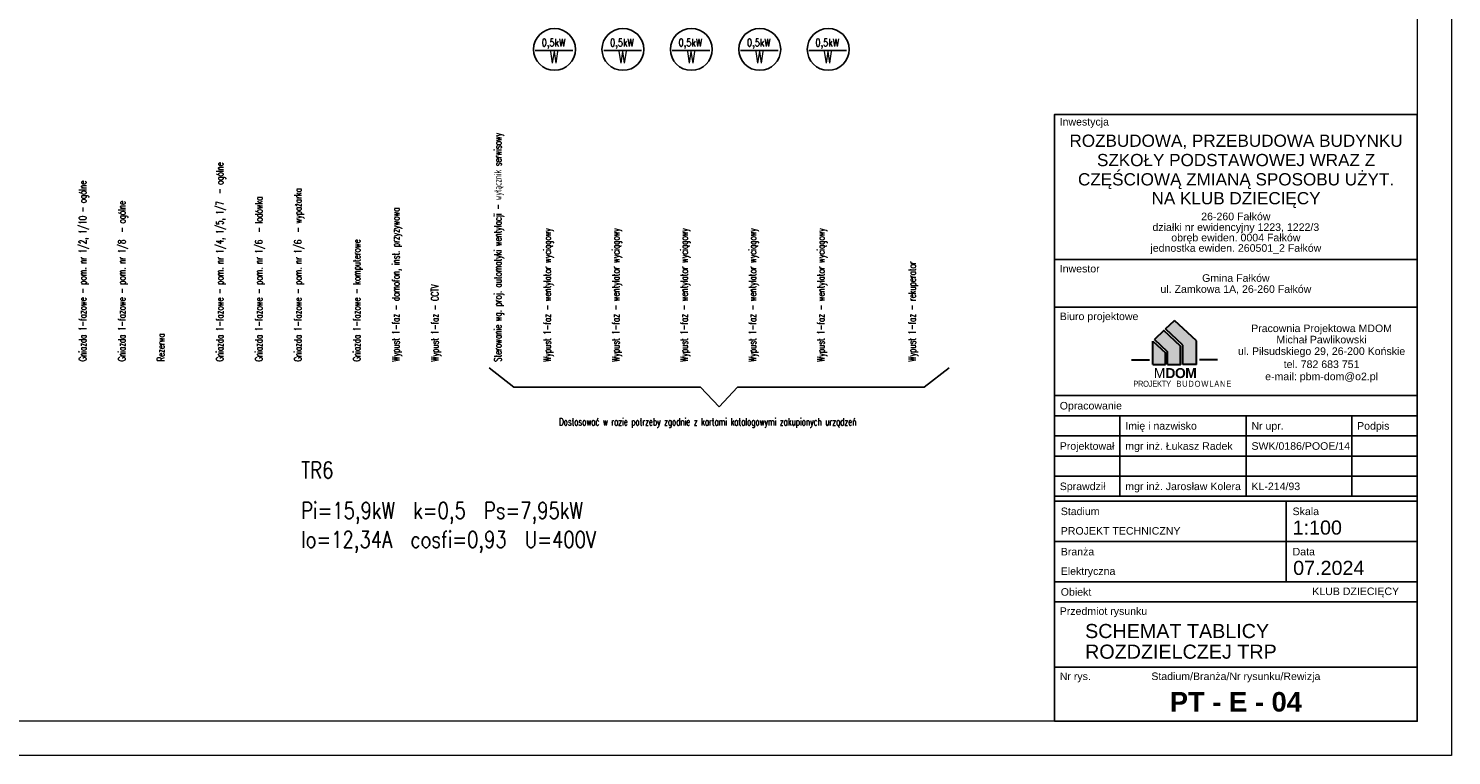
# Model space of a CAD drawing. Header units: millimetres. Extents: x -2994 to 13921, y -9859 to 2415.
# Tile 25 of 47: x 5620 to 8528, y -9859 to -8373. Entities that reach past the tile are written whole.
import ezdxf
from ezdxf.enums import TextEntityAlignment as Align
from ezdxf.lldxf.tags import DXFTag

# ---------------------------------------------------------------- set-up
doc = ezdxf.new("R2010")
doc.units = ezdxf.units.MM
for name, color, linetype, lineweight in [('E_schematy_opisy', 7, 'Continuous', 18), ('E_schematy_urządzenia', 1, 'Continuous', 25), ('IE_OPISY_legenda', 7, 'Continuous', 25), ('IE_OPISY_ogólne', 7, 'Continuous', 30)]:
    doc.layers.add(name, color=color, linetype=linetype, lineweight=lineweight)
doc.styles.add('ARIAL', font='arial.ttf')
doc.styles.add('ARIAL_BOLD', font='txt')
doc.styles.add('ROMANS', font='romans.shx', dxfattribs={"width": 0.8, "oblique": 15})
doc.styles.get("Standard").update_dxf_attribs({"font": 'arial.ttf'})
doc.styles.add('TUTORIAL', font='simplex')
tags = doc.linetypes.add('300118_49_XR_0034$0$300118_49_XR_0033$0$( Dashed )', pattern=[0.75, 0.5, -0.25]).pattern_tags.tags
tags[6:7] = [DXFTag(74, 4), DXFTag(75, 0), DXFTag(340, '0'), DXFTag(46, 1.0), DXFTag(50, 0.0), DXFTag(44, 0.0), DXFTag(45, 0.0)]
tags[4:5] = [DXFTag(74, 4), DXFTag(75, 0), DXFTag(340, '0'), DXFTag(46, 1.0), DXFTag(50, 0.0), DXFTag(44, 0.0), DXFTag(45, 0.0)]

# ---------------------------------------------------------------- blocks, each defined once
blk = doc.blocks.new('A$C1B987AE8')
h = blk.add_hatch(color=252)
h.dxf.hatch_style = 1
h.paths.add_polyline_path([(-4514, 7779), (-4963, 8196), (-5147, 8020), (-4791, 7689), (-4791, 7296), (-4514, 7296)])
h = blk.add_hatch(color=253)
h.dxf.hatch_style = 1
h.paths.add_polyline_path([(-4837, 7669), (-5180, 7988), (-5372, 7804), (-5102, 7553), (-5102, 7296), (-4837, 7296)])
h = blk.add_hatch(color=254)
h.dxf.hatch_style = 1
h.paths.add_polyline_path([(-5148, 7533), (-5403, 7770), (-5403, 7296), (-5148, 7296)])
for p, q in [((-5147, 8020), (-4963, 8196)), ((-4514, 7779), (-4963, 8196)), ((-4791, 7689), (-5147, 8020)), ((-5403, 7770), (-5148, 7533)), ((-5403, 7296), (-5403, 7770)), ((-4791, 7296), (-4791, 7689)), ((-4514, 7296), (-4514, 7779)), ((-4514, 7296), (-4791, 7296))]:
    blk.add_line(p, q)
for points in [[(-5102, 7296), (-4837, 7296), (-4837, 7669), (-5180, 7988), (-5372, 7804)], [(-5102, 7296), (-5102, 7553), (-5372, 7804)], [(-5841, 7388), (-5472, 7388)], [(-5403, 7296), (-5148, 7296)], [(-5148, 7296), (-5148, 7533)], [(-4084, 7388), (-4453, 7388)]]:
    blk.add_lwpolyline(points)
at = {"layer": 'IE_OPISY_legenda'}
for p, q in [((-7416, 9440), (0, 9440)), ((-7416, 8465), (0, 8465)), ((-7416, 6659), (0, 6659)), ((-7416, 6247), (0, 6247)), ((-6077, 6247), (-6077, 4599)), ((-3498, 6247), (-3498, 4599)), ((-1339, 6247), (-1339, 4599)), ((-7416, 5835), (0, 5835)), ((-7416, 5423), (0, 5423)), ((-7416, 5011), (0, 5011)), ((-7416, 4599), (0, 4599)), ((-7416, 4499), (0, 4499)), ((-7313, 4599), (-103, 4599)), ((-2678, 4499), (-2678, 2851)), ((-7416, 3675), (0, 3675)), ((-2678, 3675), (-515, 3675)), ((-7416, 2851), (0, 2851)), ((-7416, 2439), (0, 2439)), ((-7416, 1107), (0, 1107))]:
    blk.add_line(p, q, dxfattribs=at)
at = {"layer": 'IE_OPISY_legenda', "ltscale": 0.5}
blk.add_lwpolyline([(-7416, 0), (-7416, 12401), (0, 12401), (0, 0)], close=True, dxfattribs=at)
blk.add_lwpolyline([(-7416, 0), (-7416, 12401), (0, 12401), (0, 0)], close=True, dxfattribs=at)
at = {"attachment_point": 1}
for s, width, insert, char_height in [('\\pt1019.69604;M{\\fArial|b1|i0|c238|p34;\\T0.95;DOM}', 177.99, (-5386, 7220), 203.94), ('\\pt611.81762;{\\fArial Narrow|b0|i0|c238|p34;\\T0.95;PROJEKTY\\T0.75;  \\T1; \\T1.15;BUDOWLANE}', 2398.14, (-5805, 6960), 122.36)]:
    blk.add_mtext_dynamic_manual_height_columns(s, width=width, gutter_width=12.5, heights=[0], dxfattribs=dict(at, insert=insert, char_height=char_height))
at = {"layer": 'IE_OPISY_legenda', "style": 'ARIAL'}
for s, height, p in [('Inwestycja', 154.5, (-7309, 12178)), ('Inwestor', 154.5, (-7307, 9176)), ('Biuro projektowe', 154.5, (-7307, 8201)), ('Opracowanie', 154.5, (-7307, 6374)), ('Imię i nazwisko', 154.5, (-5968, 5962)), ('Nr upr.', 154.5, (-3389, 5962)), ('Podpis', 154.5, (-1230, 5962)), ('Projektował', 154.5, (-7307, 5550)), ('mgr inż. Łukasz Radek', 154.5, (-5968, 5550)), ('SWK/0186/POOE/14', 154.5, (-3389, 5550)), ('Sprawdził', 154.5, (-7307, 4726)), ('mgr inż. Jarosław Kolera', 154.5, (-5968, 4726)), ('KL-214/93', 154.5, (-3389, 4726)), ('Stadium', 154.5, (-7286, 4215)), ('Skala', 154.5, (-2548, 4215)), ('1:100', 288.4, (-2548, 3816)), ('PROJEKT TECHNICZNY', 154.5, (-7286, 3816)), ('Branża', 154.5, (-7286, 3391)), ('Data', 154.5, (-2548, 3391)), ('07.2024', 288.4, (-2537, 2992)), ('Elektryczna', 154.5, (-7286, 2992)), ('Obiekt', 154.5, (-7286, 2567)), ('Przedmiot rysunku', 154.5, (-7307, 2175)), ('Nr rys.', 154.5, (-7307, 843))]:
    blk.add_text(s, height=height, dxfattribs=at).set_placement(p)
for s, height, p in [('ROZBUDOWA, PRZEBUDOWA BUDYNKU', 250, (-3704, 11743)), ('SZKOŁY PODSTAWOWEJ WRAZ Z', 250, (-3704, 11348)), ('CZĘŚCIOWĄ ZMIANĄ SPOSOBU UŻYT.', 250, (-3704, 10954)), ('NA KLUB DZIECIĘCY', 250, (-3704, 10568)), ('działki nr ewidencyjny 1223, 1222/3', 154.5, (-3708, 10024)), ('26-260 Fałków', 154.5, (-3708, 10243)), ('obręb ewiden. 0004 Fałków', 154.5, (-3708, 9811)), ('jednostka ewiden. 260501_2 Fałków', 154.5, (-3708, 9598)), ('Gmina Fałków', 154.5, (-3708, 8984)), ('ul. Zamkowa 1A, 26-260 Fałków', 154.5, (-3708, 8758)), ('Pracownia Projektowa MDOM', 154.5, (-1956, 7956)), ('Michał Pawlikowski', 154.5, (-1956, 7726)), ('ul. Piłsudskiego 29, 26-200 Końskie', 154.5, (-1956, 7489)), ('tel. 782 683 751', 154.5, (-1956, 7222)), ('e-mail: pbm-dom@o2.pl', 154.5, (-1956, 6973)), ('Stadium/Branża/Nr rysunku/Rewizja', 154.5, (-3708, 843))]:
    blk.add_text(s, height=height, dxfattribs=at).set_placement(p, align=Align.CENTER)
blk.add_text('KLUB DZIECIĘCY', height=154.5, dxfattribs=at).set_placement((-371, 2580), align=Align.RIGHT)

msp = doc.modelspace()

# ---------------------------------------------------------------- linework, layer by layer
at = {"linetype": '300118_49_XR_0034$0$300118_49_XR_0033$0$( Dashed )'}
for p, q in [((6560.809, -9066.688), (6611.718, -9106.268)), ((7501.032, -9066.688), (7450.122, -9106.268)), ((6611.718, -9106.268), (6993.215, -9106.268)), ((6993.215, -9106.268), (7030.92, -9146.664)), ((7068.626, -9106.268), (7030.92, -9146.664)), ((7450.122, -9106.268), (7068.626, -9106.268))]:
    msp.add_line(p, q, dxfattribs=at)
at = {"layer": 'E_schematy_urządzenia'}
for p, q in [((6732.276, -8417.662, 0), (6655.313, -8417.662, 0)), ((6872.116, -8417.662, 0), (6795.153, -8417.662, 0)), ((7011.956, -8417.662, 0), (6934.993, -8417.662, 0)), ((7151.797, -8417.662, 0), (7074.834, -8417.662, 0)), ((7291.637, -8417.662, 0), (7214.674, -8417.662, 0))]:
    msp.add_line(p, q, dxfattribs=at)
for centre in [(6694.664, -8415.683, 0), (6834.504, -8415.683, 0), (6974.344, -8415.683, 0), (7114.184, -8415.683, 0), (7254.024, -8415.683, 0)]:
    msp.add_circle(centre, 42.8, dxfattribs=at)
at = {"layer": 'IE_OPISY_ogólne', "color": 7, "lineweight": 15}
for points in [[(4327.961, -6889.17), (8527.961, -6889.17), (8527.961, -9859.17), (4327.961, -9859.17)], [(4527.961, -6959.17), (8457.961, -6959.17), (8457.961, -9789.17), (4527.961, -9789.17)]]:
    msp.add_lwpolyline(points, close=True, dxfattribs=at)

# ---------------------------------------------------------------- block references
at = {"layer": 'IE_OPISY_ogólne', "lineweight": 15, "xscale": 0.1, "yscale": 0.1, "zscale": 0.1}
msp.add_blockref('A$C1B987AE8', (8457.961, -9789.17), dxfattribs=at)

# ---------------------------------------------------------------- texts
at = {"layer": 'E_schematy_opisy', "style": 'ROMANS', "width": 0.7}
for s, p in [('Sterowanie wg. proj. automatyki wentylacji - wyłącznik serwisowy  ', (6578.873, -9054.221, 0)), ('Gniazda 1-fazowe - pom. nr 1/2, 1/10 - ogólne', (5730.34, -9053.46)), ('Gniazda 1-fazowe - pom. nr 1/4, 1/5, 1/7  - ogólne', (6010.34, -9053.727)), ('Gniazda 1-fazowe - pom. nr 1/6  - wypażarka', (6170.34, -9053.726)), ('Gniazda 1-fazowe - pom. nr 1/6  - lodówka', (6090.34, -9053.727)), ('Wypust 1-faz - domofon, inst. przyzywowa', (6370.34, -9053.73)), ('Gniazda 1-fazowe - pom. nr 1/8  - ogólne', (5810.34, -9053.46)), ('Wypust 1-faz - wentylator wyciągowy', (6679.876, -9054.221, 0)), ('Wypust 1-faz - wentylator wyciągowy', (6819.716, -9054.221, 0)), ('Wypust 1-faz - wentylator wyciągowy', (6959.556, -9054.221, 0)), ('Wypust 1-faz - wentylator wyciągowy', (7099.396, -9054.221, 0)), ('Wypust 1-faz - wentylator wyciągowy', (7239.236, -9054.221, 0)), ('Gniazda 1-fazowe - komputerowe', (6290.34, -9053.73)), ('Wypust 1-faz - rekuperator', (7425.382, -9053.73)), ('Wypust 1-faz - CCTV', (6450.34, -9053.73)), ('Rezerwa', (5890.341, -9053.46))]:
    msp.add_text(s, height=15, rotation=90, dxfattribs=at).set_placement(p, align=Align.MIDDLE_LEFT)
msp.add_text('Dostosować w razie potrzeby zgodnie z kartami katalogowymi zakupionych urządzeń', height=15, dxfattribs=at).set_placement((6703.967, -9176.797), align=Align.MIDDLE_LEFT)
at = {"layer": 'E_schematy_opisy', "style": 'ROMANS', "width": 0.8}
for s, p in [('TR6', (6176.849, -9292.549)), ('Pi=15,9kW  k=0,5  Ps=7,95kW', (6176.849, -9375.092)), ('Io=12,34A  cosfi=0,93  U=400V', (6176.887, -9434.412))]:
    msp.add_text(s, height=33.75, dxfattribs=at).set_placement(p)
at = {"layer": 'E_schematy_urządzenia', "style": 'TUTORIAL'}
for s, height, width, p in [('0,5kW', 15.4, 0.8, (6692.491, -8409.439, 0)), ('0,5kW', 15.4, 0.8, (6832.331, -8409.439, 0)), ('0,5kW', 15.4, 0.8, (6972.171, -8409.439, 0)), ('0,5kW', 15.4, 0.8, (7112.011, -8409.439, 0)), ('0,5kW', 15.4, 0.8, (7251.851, -8409.439, 0)), ('W', 24, 0.7, (6693.795, -8443.898, 0)), ('W', 24, 0.7, (6833.635, -8443.898, 0)), ('W', 24, 0.7, (6973.475, -8443.898, 0)), ('W', 24, 0.7, (7113.315, -8443.898, 0)), ('W', 24, 0.7, (7253.155, -8443.898, 0))]:
    msp.add_text(s, height=height, dxfattribs=dict(at, width=width)).set_placement(p, align=Align.CENTER)
at = {"layer": 'IE_OPISY_legenda', "style": 'ARIAL'}
for s, p in [('SCHEMAT TABLICY', (7779.05, -9619.024)), ('ROZDZIELCZEJ TRP', (7779.05, -9661.251))]:
    msp.add_text(s, height=28.83989, dxfattribs=at).set_placement(p)
at = {"layer": 'IE_OPISY_legenda', "style": 'ARIAL_BOLD'}
msp.add_text('PT - E - 04', height=40, dxfattribs=at).set_placement((8087.162, -9769.317), align=Align.CENTER)

doc.saveas('drawing.dxf')
